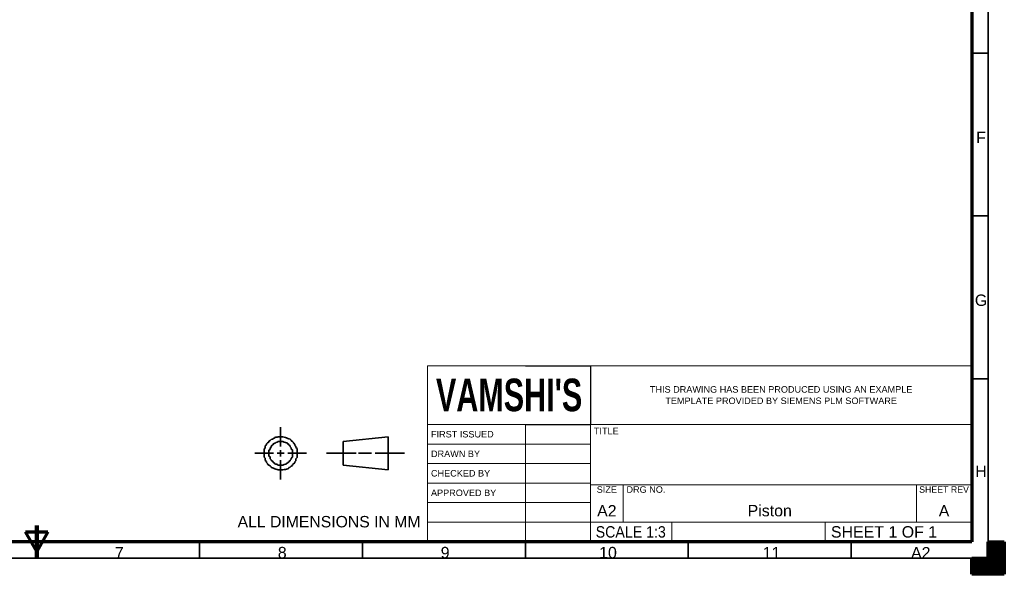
# Model space of a CAD drawing. Header units: millimetres. Extents: x 0 to 594, y 0 to 420.
# Tile 4 of 9: x 292 to 594, y 0 to 170. Entities that reach past the tile are written whole.
import ezdxf

# ---------------------------------------------------------------- set-up
doc = ezdxf.new("R2010")
doc.units = ezdxf.units.MM
for name, color, linetype, true_color in [('1', 7, 'Continuous', 0xffffff), ('255', 7, 'Continuous', 0xffffff), ('256', 7, 'Continuous', 0xffffff)]:
    doc.layers.add(name, color=color, linetype=linetype, true_color=true_color)
doc.styles.add('Arial', font='Arial')

# ---------------------------------------------------------------- blocks, each defined once
blk = doc.blocks.new('HATCH3')
at = {"color": 18, "lineweight": 13}
for p, q in [((589, 9.98988), (594, 9.98988)), ((589, 9.94755), (594, 9.94755)), ((589, 9.90522), (594, 9.90522)), ((589, 9.86289), (594, 9.86289)), ((589, 9.82056), (594, 9.82056)), ((589, 9.77823), (594, 9.77823)), ((589, 9.7359), (594, 9.7359)), ((589, 9.69357), (594, 9.69357)), ((589, 9.65124), (594, 9.65124)), ((589, 9.60891), (594, 9.60891)), ((589, 9.56658), (594, 9.56658)), ((589, 9.52425), (594, 9.52425)), ((589, 9.48192), (594, 9.48192)), ((589, 9.43959), (594, 9.43959)), ((589, 9.39726), (594, 9.39726)), ((589, 9.35493), (594, 9.35493)), ((589, 9.3126), (594, 9.3126)), ((589, 9.27027), (594, 9.27027)), ((589, 9.22794), (594, 9.22794)), ((589, 9.18561), (594, 9.18561)), ((589, 9.14328), (594, 9.14328)), ((589, 9.10095), (594, 9.10095)), ((589, 9.05862), (594, 9.05862)), ((589, 9.01629), (594, 9.01629)), ((589, 8.97396), (594, 8.97396)), ((589, 8.93163), (594, 8.93163)), ((589, 8.8893), (594, 8.8893)), ((589, 8.84697), (594, 8.84697)), ((589, 8.80464), (594, 8.80464)), ((589, 8.76231), (594, 8.76231)), ((589, 8.71998), (594, 8.71998)), ((589, 8.67765), (594, 8.67765)), ((589, 8.63532), (594, 8.63532)), ((589, 8.59299), (594, 8.59299)), ((589, 8.55066), (594, 8.55066)), ((589, 8.50833), (594, 8.50833)), ((589, 8.466), (594, 8.466)), ((589, 8.42367), (594, 8.42367)), ((589, 8.38134), (594, 8.38134)), ((589, 8.33901), (594, 8.33901)), ((589, 8.29668), (594, 8.29668)), ((589, 8.25435), (594, 8.25435)), ((589, 8.21202), (594, 8.21202)), ((589, 8.16969), (594, 8.16969)), ((589, 8.12736), (594, 8.12736)), ((589, 8.08503), (594, 8.08503)), ((589, 8.0427), (594, 8.0427)), ((589, 8.00037), (594, 8.00037)), ((589, 7.95804), (594, 7.95804)), ((589, 7.91571), (594, 7.91571)), ((589, 7.87338), (594, 7.87338)), ((589, 7.83105), (594, 7.83105)), ((589, 7.78872), (594, 7.78872)), ((589, 7.74639), (594, 7.74639)), ((589, 7.70406), (594, 7.70406)), ((589, 7.66173), (594, 7.66173)), ((589, 7.6194), (594, 7.6194)), ((589, 7.57707), (594, 7.57707)), ((589, 7.53474), (594, 7.53474)), ((589, 7.49241), (594, 7.49241)), ((589, 7.45008), (594, 7.45008)), ((589, 7.40775), (594, 7.40775)), ((589, 7.36542), (594, 7.36542)), ((589, 7.32309), (594, 7.32309)), ((589, 7.28076), (594, 7.28076)), ((589, 7.23843), (594, 7.23843)), ((589, 7.1961), (594, 7.1961)), ((589, 7.15377), (594, 7.15377)), ((589, 7.11144), (594, 7.11144)), ((589, 7.06911), (594, 7.06911)), ((589, 7.02678), (594, 7.02678)), ((589, 6.98445), (594, 6.98445)), ((589, 6.94212), (594, 6.94212)), ((589, 6.89979), (594, 6.89979)), ((589, 6.85746), (594, 6.85746)), ((589, 6.81513), (594, 6.81513)), ((589, 6.7728), (594, 6.7728)), ((589, 6.73047), (594, 6.73047)), ((589, 6.68814), (594, 6.68814)), ((589, 6.64581), (594, 6.64581)), ((589, 6.60348), (594, 6.60348)), ((589, 6.56115), (594, 6.56115)), ((589, 6.51882), (594, 6.51882)), ((589, 6.47649), (594, 6.47649)), ((589, 6.43416), (594, 6.43416)), ((589, 6.39183), (594, 6.39183)), ((589, 6.3495), (594, 6.3495)), ((589, 6.30717), (594, 6.30717)), ((589, 6.26484), (594, 6.26484)), ((589, 6.22251), (594, 6.22251)), ((589, 6.18018), (594, 6.18018)), ((589, 6.13785), (594, 6.13785)), ((589, 6.09552), (594, 6.09552)), ((589, 6.05319), (594, 6.05319)), ((584, 4.99494), (594, 4.99494)), ((584, 4.95261), (594, 4.95261)), ((584, 4.91028), (594, 4.91028)), ((584, 4.86795), (594, 4.86795)), ((584, 4.82562), (594, 4.82562)), ((584, 4.78329), (594, 4.78329)), ((584, 4.74096), (594, 4.74096)), ((584, 4.69863), (594, 4.69863)), ((584, 4.6563), (594, 4.6563)), ((584, 4.61397), (594, 4.61397)), ((584, 4.57164), (594, 4.57164)), ((584, 4.52931), (594, 4.52931)), ((584, 4.48698), (594, 4.48698)), ((584, 4.44465), (594, 4.44465)), ((584, 4.40232), (594, 4.40232)), ((584, 4.35999), (594, 4.35999)), ((584, 4.31766), (594, 4.31766)), ((584, 4.27533), (594, 4.27533)), ((584, 4.233), (594, 4.233)), ((584, 4.19067), (594, 4.19067)), ((584, 4.14834), (594, 4.14834)), ((584, 4.10601), (594, 4.10601)), ((584, 4.06368), (594, 4.06368)), ((584, 4.02135), (594, 4.02135)), ((584, 3.97902), (594, 3.97902)), ((584, 3.93669), (594, 3.93669)), ((584, 3.89436), (594, 3.89436)), ((584, 3.85203), (594, 3.85203)), ((584, 3.8097), (594, 3.8097)), ((584, 3.76737), (594, 3.76737)), ((584, 3.72504), (594, 3.72504)), ((584, 3.68271), (594, 3.68271)), ((584, 3.64038), (594, 3.64038)), ((584, 3.59805), (594, 3.59805)), ((584, 3.55572), (594, 3.55572)), ((584, 3.51339), (594, 3.51339)), ((584, 3.47106), (594, 3.47106)), ((584, 3.42873), (594, 3.42873)), ((584, 3.3864), (594, 3.3864)), ((584, 3.34407), (594, 3.34407)), ((584, 3.30174), (594, 3.30174)), ((584, 3.25941), (594, 3.25941)), ((584, 3.21708), (594, 3.21708)), ((584, 3.17475), (594, 3.17475)), ((584, 3.13242), (594, 3.13242)), ((584, 3.09009), (594, 3.09009)), ((584, 3.04776), (594, 3.04776)), ((589, 6.01086), (594, 6.01086)), ((589, 5.96853), (594, 5.96853)), ((589, 5.9262), (594, 5.9262)), ((589, 5.88387), (594, 5.88387)), ((589, 5.84154), (594, 5.84154)), ((589, 5.79921), (594, 5.79921)), ((589, 5.75688), (594, 5.75688)), ((589, 5.71455), (594, 5.71455)), ((589, 5.67222), (594, 5.67222)), ((589, 5.62989), (594, 5.62989)), ((589, 5.58756), (594, 5.58756)), ((589, 5.54523), (594, 5.54523)), ((589, 5.5029), (594, 5.5029)), ((589, 5.46057), (594, 5.46057)), ((589, 5.41824), (594, 5.41824)), ((589, 5.37591), (594, 5.37591)), ((589, 5.33358), (594, 5.33358)), ((589, 5.29125), (594, 5.29125)), ((589, 5.24892), (594, 5.24892)), ((589, 5.20659), (594, 5.20659)), ((589, 5.16426), (594, 5.16426)), ((589, 5.12193), (594, 5.12193)), ((589, 5.0796), (594, 5.0796)), ((589, 5.03727), (594, 5.03727)), ((584, 3.00543), (594, 3.00543)), ((584, 2.9631), (594, 2.9631)), ((584, 2.92077), (594, 2.92077)), ((584, 2.87844), (594, 2.87844)), ((584, 2.83611), (594, 2.83611)), ((584, 2.79378), (594, 2.79378)), ((584, 2.75145), (594, 2.75145)), ((584, 2.70912), (594, 2.70912)), ((584, 2.66679), (594, 2.66679)), ((584, 2.62446), (594, 2.62446)), ((584, 2.58213), (594, 2.58213)), ((584, 2.5398), (594, 2.5398)), ((584, 2.49747), (594, 2.49747)), ((584, 2.45514), (594, 2.45514)), ((584, 2.41281), (594, 2.41281)), ((584, 2.37048), (594, 2.37048)), ((584, 2.32815), (594, 2.32815)), ((584, 2.28582), (594, 2.28582)), ((584, 2.24349), (594, 2.24349)), ((584, 2.20116), (594, 2.20116)), ((584, 2.15883), (594, 2.15883)), ((584, 2.1165), (594, 2.1165)), ((584, 2.07417), (594, 2.07417)), ((584, 2.03184), (594, 2.03184)), ((584, 1.98951), (594, 1.98951)), ((584, 1.94718), (594, 1.94718)), ((584, 1.90485), (594, 1.90485)), ((584, 1.86252), (594, 1.86252)), ((584, 1.82019), (594, 1.82019)), ((584, 1.77786), (594, 1.77786)), ((584, 1.73553), (594, 1.73553)), ((584, 1.6932), (594, 1.6932)), ((584, 1.65087), (594, 1.65087)), ((584, 1.60854), (594, 1.60854)), ((584, 1.56621), (594, 1.56621)), ((584, 1.52388), (594, 1.52388)), ((584, 1.48155), (594, 1.48155)), ((584, 1.43922), (594, 1.43922)), ((584, 1.39689), (594, 1.39689)), ((584, 1.35456), (594, 1.35456)), ((584, 1.31223), (594, 1.31223)), ((584, 1.2699), (594, 1.2699)), ((584, 1.22757), (594, 1.22757)), ((584, 1.18524), (594, 1.18524)), ((584, 1.14291), (594, 1.14291)), ((584, 1.10058), (594, 1.10058)), ((584, 1.05825), (594, 1.05825)), ((584, 1.01592), (594, 1.01592)), ((584, 0.97359), (594, 0.97359)), ((584, 0.93126), (594, 0.93126)), ((584, 0.88893), (594, 0.88893)), ((584, 0.8466), (594, 0.8466)), ((584, 0.80427), (594, 0.80427)), ((584, 0.76194), (594, 0.76194)), ((584, 0.71961), (594, 0.71961)), ((584, 0.67728), (594, 0.67728)), ((584, 0.63495), (594, 0.63495)), ((584, 0.59262), (594, 0.59262)), ((584, 0.55029), (594, 0.55029)), ((584, 0.50796), (594, 0.50796)), ((584, 0.46563), (594, 0.46563)), ((584, 0.4233), (594, 0.4233)), ((584, 0.38097), (594, 0.38097)), ((584, 0.33864), (594, 0.33864)), ((584, 0.29631), (594, 0.29631)), ((584, 0.25398), (594, 0.25398)), ((584, 0.21165), (594, 0.21165)), ((584, 0.16932), (594, 0.16932)), ((584, 0.12699), (594, 0.12699)), ((584, 0.08466), (594, 0.08466)), ((584, 0.04233), (594, 0.04233)), ((584, 0), (594, 0))]:
    blk.add_line(p, q, dxfattribs=at)
blk = doc.blocks.new('3RDANG1')
at = {"layer": '255', "color": 18, "linetype": 'Continuous', "lineweight": 35}
for p, q in [((0.1732, 0.6299), (0.1732, 1)), ((0.1339, 0.7953), (0.126, 0.7874)), ((0.1417, 0.811), (0.1339, 0.8031)), ((0.1339, 0.8031), (0.1339, 0.7953)), ((0.1496, 0.811), (0.1417, 0.811)), ((0.1575, 0.8189), (0.1496, 0.811)), ((0.1654, 0.8189), (0.1575, 0.8189)), ((0.1732, 0.8189), (0.1654, 0.8189)), ((0.1811, 0.8189), (0.1732, 0.8189)), ((0.189, 0.8189), (0.1811, 0.8189)), ((0.1969, 0.811), (0.189, 0.8189)), ((0.2047, 0.8031), (0.1969, 0.811)), ((0.2126, 0.7953), (0.2047, 0.8031)), ((0.2205, 0.7874), (0.2126, 0.7953)), ((0.8898, 0.8189), (0.5906, 0.7244)), ((0.8898, 0.1811), (0.8898, 0.8189)), ((0.1024, 0.748), (0.0945, 0.7323)), ((0.0945, 0.7323), (0.0945, 0.7165)), ((0.1102, 0.7638), (0.1024, 0.748)), ((0.1181, 0.7717), (0.1102, 0.7638)), ((0.126, 0.7874), (0.1181, 0.7717)), ((0.1575, 0.7244), (0.1496, 0.7165)), ((0.1654, 0.7244), (0.1575, 0.7244)), ((0.1732, 0.7244), (0.1654, 0.7244)), ((0.1811, 0.7244), (0.1732, 0.7244)), ((0.1732, 0.7244), (0.1732, 0.7244)), ((0.189, 0.7244), (0.1811, 0.7244)), ((0.1969, 0.7165), (0.189, 0.7244)), ((0.189, 0.7244), (0.189, 0.7244)), ((0.2283, 0.7795), (0.2205, 0.7874)), ((0.2362, 0.7717), (0.2283, 0.7795)), ((0.2441, 0.7559), (0.2362, 0.7717)), ((0.2441, 0.7402), (0.2441, 0.7559)), ((0.252, 0.7244), (0.2441, 0.7402)), ((0.2598, 0.7087), (0.252, 0.7244)), ((0.5906, 0.7244), (0.5906, 0.2756)), ((0.0787, 0.6614), (0.0709, 0.6457)), ((0.0866, 0.7008), (0.0787, 0.685)), ((0.0787, 0.685), (0.0787, 0.6614)), ((0.0945, 0.7165), (0.0866, 0.7008)), ((0.126, 0.6772), (0.1181, 0.6693)), ((0.1181, 0.6693), (0.1181, 0.6535)), ((0.1339, 0.6929), (0.126, 0.685)), ((0.126, 0.685), (0.126, 0.6772)), ((0.1417, 0.7008), (0.1339, 0.6929)), ((0.1496, 0.7165), (0.1417, 0.7087)), ((0.1417, 0.7087), (0.1417, 0.7008)), ((0.1496, 0.7165), (0.1496, 0.7165)), ((0.2047, 0.7087), (0.1969, 0.7165)), ((0.2126, 0.7008), (0.2047, 0.7087)), ((0.2047, 0.7087), (0.2047, 0.7087)), ((0.2205, 0.6929), (0.2126, 0.7008)), ((0.2205, 0.6772), (0.2205, 0.6929)), ((0.2283, 0.6693), (0.2205, 0.6772)), ((0.2283, 0.6614), (0.2283, 0.6693)), ((0.2362, 0.6457), (0.2283, 0.6614)), ((0.2598, 0.6929), (0.2598, 0.7087)), ((0.2677, 0.6772), (0.2598, 0.6929)), ((0.2677, 0.6535), (0.2677, 0.6772)), ((0.0709, 0.6063), (0.063, 0.5827)), ((0.0709, 0.6457), (0.0709, 0.622)), ((0.0709, 0.622), (0.0709, 0.6063)), ((0.1102, 0.6142), (0.1024, 0.6063)), ((0.1024, 0.6063), (0.1024, 0.5906)), ((0.1181, 0.6535), (0.1102, 0.6457)), ((0.1102, 0.6457), (0.1102, 0.6299)), ((0.1102, 0.6299), (0.1102, 0.6142)), ((0.2362, 0.6378), (0.2362, 0.6457)), ((0.2362, 0.622), (0.2362, 0.6378)), ((0.2441, 0.6063), (0.2362, 0.622)), ((0.2441, 0.5984), (0.2441, 0.6063)), ((0.2441, 0.5827), (0.2441, 0.5984)), ((0.2756, 0.6378), (0.2677, 0.6535)), ((0.2756, 0.6142), (0.2756, 0.6378)), ((0.2835, 0.5906), (0.2756, 0.6142)), ((0.063, 0.5827), (0.063, 0.5591)), ((0.063, 0.5591), (0.063, 0.5354)), ((0.063, 0.5354), (0.063, 0.5197)), ((0.1024, 0.5748), (0.0945, 0.5591)), ((0.0945, 0.5591), (0.0945, 0.5433)), ((0.0945, 0.5433), (0.0945, 0.5276)), ((0.0945, 0.5276), (0.0945, 0.5118)), ((0.1024, 0.5906), (0.1024, 0.5748)), ((0.1732, 0.4409), (0.1732, 0.5591)), ((0.252, 0.5669), (0.2441, 0.5827)), ((0.252, 0.5512), (0.252, 0.5669)), ((0.252, 0.5354), (0.252, 0.5512)), ((0.252, 0.5197), (0.252, 0.5354)), ((0.2835, 0.5748), (0.2835, 0.5906)), ((0.2835, 0.5512), (0.2835, 0.5748)), ((0.2835, 0.5276), (0.2835, 0.5512)), ((0.2835, 0.5039), (0.2835, 0.5276)), ((0.126, 0.5039), (0, 0.5039)), ((0.063, 0.5197), (0.063, 0.4961)), ((0.063, 0.4961), (0.063, 0.4724)), ((0.063, 0.4724), (0.063, 0.4488)), ((0.0945, 0.5118), (0.0945, 0.4961)), ((0.0945, 0.4961), (0.0945, 0.4803)), ((0.0945, 0.4803), (0.0945, 0.4646)), ((0.0945, 0.4646), (0.0945, 0.4488)), ((0.1969, 0.5039), (0.1496, 0.5039)), ((0.3465, 0.5039), (0.2205, 0.5039)), ((0.252, 0.5039), (0.252, 0.5197)), ((0.252, 0.4882), (0.252, 0.5039)), ((0.252, 0.4724), (0.252, 0.4882)), ((0.252, 0.4567), (0.252, 0.4724)), ((0.2835, 0.4803), (0.2835, 0.5039)), ((0.2835, 0.4646), (0.2835, 0.4803)), ((0.2835, 0.4409), (0.2835, 0.4646)), ((0.4803, 0.5039), (0.6772, 0.5039)), ((0.6929, 0.5039), (0.7795, 0.5039)), ((1, 0.5039), (0.8031, 0.5039)), ((0.063, 0.4488), (0.063, 0.4252)), ((0.063, 0.4252), (0.0709, 0.4094)), ((0.0709, 0.4094), (0.0709, 0.3858)), ((0.0945, 0.4488), (0.1024, 0.4331)), ((0.1024, 0.4331), (0.1024, 0.4173)), ((0.1024, 0.4173), (0.1024, 0.4016)), ((0.1024, 0.4016), (0.1024, 0.3937)), ((0.2441, 0.4094), (0.252, 0.4252)), ((0.2441, 0.3937), (0.2441, 0.4094)), ((0.252, 0.4409), (0.252, 0.4567)), ((0.252, 0.4252), (0.252, 0.4409)), ((0.2756, 0.3937), (0.2835, 0.4173)), ((0.2835, 0.4173), (0.2835, 0.4409)), ((0.0709, 0.3858), (0.0709, 0.3622)), ((0.0709, 0.3622), (0.0787, 0.3465)), ((0.0787, 0.3465), (0.0787, 0.3228)), ((0.1024, 0.3937), (0.1102, 0.378)), ((0.1102, 0.378), (0.1102, 0.3622)), ((0.1102, 0.3622), (0.1181, 0.3543)), ((0.1181, 0.3543), (0.1181, 0.3386)), ((0.1181, 0.3386), (0.126, 0.3307)), ((0.126, 0.3307), (0.126, 0.3228)), ((0.1732, 0), (0.1732, 0.3701)), ((0.2205, 0.3228), (0.2283, 0.3307)), ((0.2283, 0.3465), (0.2362, 0.3543)), ((0.2283, 0.3307), (0.2283, 0.3465)), ((0.2362, 0.3701), (0.2441, 0.3858)), ((0.2362, 0.3543), (0.2362, 0.3701)), ((0.2441, 0.3858), (0.2441, 0.3937)), ((0.2677, 0.3386), (0.2756, 0.3543)), ((0.2677, 0.315), (0.2677, 0.3386)), ((0.2756, 0.378), (0.2756, 0.3937)), ((0.2756, 0.3543), (0.2756, 0.378)), ((0.0787, 0.3228), (0.0866, 0.3071)), ((0.0866, 0.3071), (0.0866, 0.2913)), ((0.0866, 0.2913), (0.0945, 0.2756)), ((0.0945, 0.2756), (0.1024, 0.2598)), ((0.126, 0.3228), (0.1339, 0.3071)), ((0.1339, 0.3071), (0.1339, 0.2992)), ((0.1339, 0.2992), (0.1417, 0.2913)), ((0.1417, 0.2913), (0.1496, 0.2913)), ((0.1496, 0.2913), (0.1496, 0.2835)), ((0.1496, 0.2835), (0.1575, 0.2756)), ((0.1575, 0.2756), (0.1654, 0.2756)), ((0.1654, 0.2756), (0.1654, 0.2756)), ((0.1654, 0.2756), (0.1732, 0.2756)), ((0.1732, 0.2756), (0.1811, 0.2756)), ((0.1811, 0.2756), (0.1811, 0.2756)), ((0.1811, 0.2756), (0.189, 0.2756)), ((0.189, 0.2756), (0.1969, 0.2835)), ((0.1969, 0.2835), (0.2047, 0.2913)), ((0.1969, 0.2835), (0.1969, 0.2835)), ((0.2047, 0.2913), (0.2126, 0.2992)), ((0.2126, 0.3071), (0.2205, 0.315)), ((0.2126, 0.2992), (0.2126, 0.3071)), ((0.2205, 0.315), (0.2205, 0.3228)), ((0.2441, 0.252), (0.252, 0.2677)), ((0.252, 0.2835), (0.2598, 0.2992)), ((0.252, 0.2677), (0.252, 0.2835)), ((0.2598, 0.2992), (0.2677, 0.315)), ((0.5906, 0.2756), (0.8898, 0.1811)), ((0.1024, 0.2598), (0.1102, 0.2441)), ((0.1102, 0.2441), (0.1102, 0.2283)), ((0.1102, 0.2283), (0.1181, 0.2205)), ((0.1181, 0.2205), (0.126, 0.2126)), ((0.126, 0.2126), (0.1339, 0.2047)), ((0.1339, 0.2047), (0.1417, 0.1969)), ((0.2126, 0.1969), (0.2205, 0.2047)), ((0.2205, 0.2047), (0.2283, 0.2126)), ((0.2283, 0.2283), (0.2362, 0.2362)), ((0.2283, 0.2126), (0.2283, 0.2283)), ((0.2362, 0.2362), (0.2441, 0.252)), ((0.1417, 0.1969), (0.1496, 0.189)), ((0.1496, 0.189), (0.1575, 0.1811)), ((0.1575, 0.1811), (0.1654, 0.1811)), ((0.1654, 0.1811), (0.1732, 0.1811)), ((0.1732, 0.1811), (0.1811, 0.1811)), ((0.1811, 0.1811), (0.189, 0.1811)), ((0.189, 0.1811), (0.1969, 0.189)), ((0.1969, 0.189), (0.2047, 0.189)), ((0.2047, 0.189), (0.2126, 0.1969))]:
    blk.add_line(p, q, dxfattribs=at)
blk = doc.blocks.new('TabularNote1')
at = {"layer": '255', "color": 18, "linetype": 'Continuous', "lineweight": 35, "xscale": 45.99999999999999, "yscale": 16}
blk.add_blockref('3RDANG1', (-53, 19), dxfattribs=at)
at = {"layer": '255', "color": 18, "linetype": 'Continuous', "lineweight": 13, "char_height": 3.5, "line_spacing_factor": 1.047437, "style": 'Arial'}
for s, insert, attachment_point in [('\\fArial|b0|i0;\\W1.0000;                                ', (-30, 27), 5), ('\\fArial|b0|i0;\\W0.9888;ALL DIMENSIONS IN MM', (-58.24, 6), 4)]:
    blk.add_mtext(s, dxfattribs=dict(at, insert=insert, attachment_point=attachment_point))
blk = doc.blocks.new('TabularNote2')
at = {"layer": '1', "color": 18, "linetype": 'Continuous', "lineweight": 18}
for p, q in [((-117, 54), (-107, 54)), ((-117, 54), (-117, 36)), ((-107, 54), (-92, 54)), ((-92, 54), (-45, 54)), ((-45, 54), (-17, 54)), ((-17, 54), (0, 54)), ((0, 54), (0, 36)), ((-117, 36), (-107, 36)), ((-117, 36), (-117, 33)), ((-107, 36), (-92, 36)), ((-92, 36), (-45, 36)), ((-45, 36), (-17, 36)), ((-17, 36), (0, 36)), ((0, 36), (0, 33)), ((-117, 33), (-117, 17.5)), ((0, 33), (0, 17.5)), ((-117, 17.5), (-107, 17.5)), ((-117, 17.5), (-117, 14)), ((-107, 17.5), (-92, 17.5)), ((-107, 17.5), (-107, 14)), ((-92, 17.5), (-45, 17.5)), ((-45, 17.5), (-17, 17.5)), ((-17, 17.5), (0, 17.5)), ((-17, 17.5), (-17, 14)), ((0, 17.5), (0, 14)), ((-117, 14), (-117, 6)), ((-107, 14), (-107, 6)), ((-17, 14), (-17, 6)), ((0, 14), (0, 6)), ((-117, 6), (-107, 6)), ((-117, 6), (-117, 0)), ((-107, 6), (-92, 6)), ((-92, 6), (-45, 6)), ((-92, 6), (-92, 0)), ((-45, 6), (-17, 6)), ((-45, 6), (-45, 0)), ((-17, 6), (0, 6)), ((0, 6), (0, 0)), ((-117, 0), (-107, 0)), ((-107, 0), (-92, 0)), ((-92, 0), (-45, 0)), ((-45, 0), (-17, 0)), ((-17, 0), (0, 0))]:
    blk.add_line(p, q, dxfattribs=at)
at = {"layer": '255', "color": 18, "linetype": 'Continuous', "lineweight": 13, "line_spacing_factor": 1.047437, "style": 'Arial'}
for s, insert, char_height, attachment_point in [('\\fArial|b0|i0;\\W1.0000;THIS DRAWING HAS BEEN PRODUCED USING AN EXAMPLE\\PTEMPLATE PROVIDED BY SIEMENS PLM SOFTWARE', (-58.5, 45), 2, 5), ('\\fArial|b0|i0;\\W1.0000;TITLE', (-115.975, 35), 2, 1), ('\\fArial|b0|i0;\\W1.0000;SIZE', (-112, 15), 2, 8), ('\\fArial|b0|i0;\\W1.0000;DRG NO.', (-105.975, 15), 2, 7), ('\\fArial|b0|i0;\\W0.9643;SHEET REV', (-8.5, 15), 2, 8), ('\\fArial|b0|i0;\\W1.0000;A2', (-112, 7.75), 3.5, 8), ('\\fArial|b0|i0;\\W1.0000;Piston', (-62, 7.75), 3.5, 8), ('\\fArial|b0|i0;\\W1.0000;A', (-8.5, 7.75), 3.5, 8), ('\\fArial|b0|i0;\\W0.8896;SCALE 1:3', (-115.418, 3), 3.5, 4), ('\\fArial|b0|i0;\\W1.0000;SHEET 1 OF 1', (-43.225, 3), 3.5, 4)]:
    blk.add_mtext(s, dxfattribs=dict(at, insert=insert, char_height=char_height, attachment_point=attachment_point))
blk = doc.blocks.new('TabularNote3')
at = {"layer": '1', "color": 18, "linetype": 'Continuous', "lineweight": 18}
for p, q in [((-50, 54), (-20, 54)), ((-50, 54), (-50, 36)), ((-50, 36), (-20, 36)), ((-50, 36), (-50, 30)), ((-20, 36), (-20, 30)), ((0, 36), (0, 30)), ((-50, 30), (-20, 30)), ((-50, 30), (-50, 24)), ((-20, 30), (0, 30)), ((-20, 30), (-20, 24)), ((0, 30), (0, 24)), ((-50, 24), (-20, 24)), ((-50, 24), (-50, 18)), ((-20, 24), (0, 24)), ((-20, 24), (-20, 18)), ((0, 24), (0, 18)), ((-50, 18), (-20, 18)), ((-50, 18), (-50, 12)), ((-20, 18), (0, 18)), ((-20, 18), (-20, 12)), ((0, 18), (0, 12)), ((-50, 12), (-20, 12)), ((-50, 12), (-50, 6)), ((-20, 12), (0, 12)), ((-20, 12), (-20, 6)), ((0, 12), (0, 6)), ((-50, 6), (-20, 6)), ((-50, 6), (-50, 0)), ((-20, 6), (0, 6)), ((-20, 6), (-20, 0)), ((0, 6), (0, 0)), ((-50, 0), (-20, 0)), ((-20, 0), (0, 0))]:
    blk.add_line(p, q, dxfattribs=at)
at = {"layer": '1', "color": 18, "linetype": 'Continuous', "lineweight": 25}
for p, q in [((-20, 54), (0, 54)), ((0, 54), (0, 36)), ((-20, 36), (0, 36))]:
    blk.add_line(p, q, dxfattribs=at)
at = {"layer": '255', "color": 18, "linetype": 'Continuous', "lineweight": 18, "insert": (-25, 45), "char_height": 10, "attachment_point": 5, "line_spacing_factor": 1.047437, "style": 'Arial'}
blk.add_mtext("\\fArial|b1|i0;\\W0.6706;VAMSHI'S", dxfattribs=at)
at = {"layer": '255', "color": 18, "linetype": 'Continuous', "lineweight": 13, "char_height": 2, "attachment_point": 4, "line_spacing_factor": 1.047437, "style": 'Arial'}
for s, insert in [('\\fArial|b0|i0;\\W1.0000;FIRST ISSUED', (-48.975, 33)), ('\\fArial|b0|i0;\\W1.0000;DRAWN BY', (-48.975, 27)), ('\\fArial|b0|i0;\\W1.0000;CHECKED BY', (-48.975, 21)), ('\\fArial|b0|i0;\\W1.0000;APPROVED BY', (-48.975, 15))]:
    blk.add_mtext(s, dxfattribs=dict(at, insert=insert))

msp = doc.modelspace()

# ---------------------------------------------------------------- linework, layer by layer
at = {"layer": '256', "color": 18, "linetype": 'Continuous', "lineweight": 35}
for p, q in [((589, 415), (589, 5)), ((584, 160), (589, 160)), ((584, 110), (589, 110)), ((584, 60), (589, 60)), ((297, 10), (297, 5)), ((347, 10), (347, 5)), ((397, 10), (397, 5)), ((447, 10), (447, 5)), ((497, 10), (497, 5)), ((547, 10), (547, 5)), ((589, 5), (15, 5))]:
    msp.add_line(p, q, dxfattribs=at)
at = {"layer": '256', "color": 18, "linetype": 'Continuous', "lineweight": 70}
for p, q in [((584, 410), (584, 10)), ((293.536, 13), (300.464, 13)), ((297, 7), (293.536, 13)), ((297, 7), (297, 15)), ((300.464, 13), (297, 7)), ((584, 10), (20, 10)), ((589, 10), (594, 10)), ((589, 5), (589, 10)), ((594, 10), (594, 0)), ((584, 5), (589, 5)), ((584, 0), (584, 5)), ((594, 0), (584, 0))]:
    msp.add_line(p, q, dxfattribs=at)
at = {"layer": '256', "color": 18, "linetype": 'Continuous', "lineweight": 200}
for q in [(297, 15), (297, 5)]:
    msp.add_line((297, 10), q, dxfattribs=at)

# ---------------------------------------------------------------- block references
at = {"layer": '1', "color": 18, "linetype": 'Continuous', "lineweight": 18}
for name, p in [('TabularNote3', (467, 10)), ('TabularNote2', (584, 10))]:
    msp.add_blockref(name, p, dxfattribs=at)
at = {"layer": '1', "color": 163, "linetype": 'Continuous', "lineweight": 18}
msp.add_blockref('TabularNote1', (416.904, 10.134), dxfattribs=at)
at = {"layer": '256', "color": 18, "linetype": 'Continuous', "lineweight": 35}
msp.add_blockref('HATCH3', (0, 0), dxfattribs=at)

# ---------------------------------------------------------------- texts
at = {"layer": '256', "color": 18, "linetype": 'Continuous', "lineweight": 13, "char_height": 3.5, "attachment_point": 7, "line_spacing_factor": 1.047437, "style": 'Arial'}
for s, insert in [('\\fArial|b0|i0;\\W1.0000;F', (585.367, 132.371)), ('\\fArial|b0|i0;\\W1.0000;G', (584.959, 82.342)), ('\\fArial|b0|i0;\\W1.0000;H', (585.095, 29.871)), ('\\fArial|b0|i0;\\W1.0000;7', (321.001, 4.871)), ('\\fArial|b0|i0;\\W1.0000;8', (371.001, 4.864)), ('\\fArial|b0|i0;\\W1.0000;9', (421.001, 4.864)), ('\\fArial|b0|i0;\\W1.0000;10', (469.641, 4.864)), ('\\fArial|b0|i0;\\W1.0000;11', (519.823, 4.864)), ('\\fArial|b0|i0;\\W1.0000;A2', (565.37, 4.864))]:
    msp.add_mtext(s, dxfattribs=dict(at, insert=insert))

doc.saveas('drawing.dxf')
